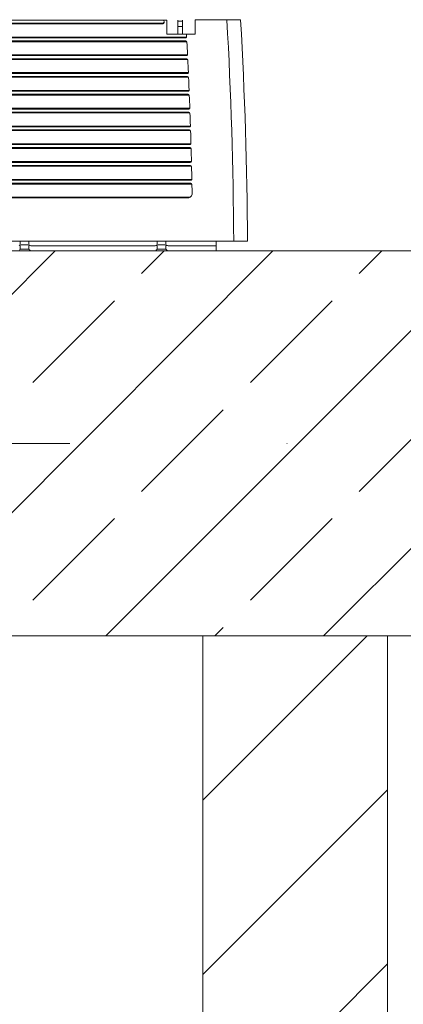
# Model space of a CAD drawing. Header units: millimetres. Extents: x -4612887 to -4536833, y -5457376 to -5415716.
# Tile 74 of 144: x -4578705 to -4578455, y -5442278 to -5441639. Entities that reach past the tile are written whole.
import ezdxf

# ---------------------------------------------------------------- set-up
doc = ezdxf.new("R2010")
doc.units = ezdxf.units.MM
doc.header["$MEASUREMENT"] = 0
doc.linetypes.add('Kropki i Kreski', pattern=[670.277762, 352.777767, -176.388884, 0, -141.111112])
for name, color, linetype, lineweight in [('is_KT-urzadzenia', 104, 'Continuous', 30), ('Osie', 8, 'Continuous', 18), ('Ściany wewnętrzne', 7, 'Continuous', 18)]:
    doc.layers.add(name, color=color, linetype=linetype, lineweight=lineweight)

msp = doc.modelspace()

# ---------------------------------------------------------------- hatches: boundary and pattern name
at = {"layer": 'Ściany wewnętrzne', "linetype": 'Continuous'}
h = msp.add_hatch(dxfattribs=at)
h.set_pattern_fill('BETON_ZBROJONY', color=8, style=0, pattern_type=2)
h.set_pattern_definition([(45, (-4559356.9, -5416807.61), (-70.71068, 70.71068), []), (45, (-4559392.25, -5416772.26), (-70.71068, 70.71068), [75, -25])])
h.paths.add_polyline_path([(-4581695.69, -5442039.1), (-4576375.69, -5442039.1), (-4576375.69, -5441939.1), (-4576375.69, -5441789.1), (-4581695.69, -5441789.1), (-4581695.69, -5441939.1)])
h = msp.add_hatch(dxfattribs=at)
h.set_pattern_fill('BLOCZKI_CERAMICZNE', color=8, style=0, pattern_type=2)
h.set_pattern_definition([(45, (-4559356.9, -5416807.61), (-56.56854, 56.56854), [])])
h.paths.add_polyline_path([(-4578585.69, -5443604.1), (-4578465.69, -5443604.1), (-4578465.69, -5442039.1), (-4578585.69, -5442039.1)])

# ---------------------------------------------------------------- linework, layer by layer
at = {"layer": 'is_KT-urzadzenia', "linetype": 'Continuous', "lineweight": 9}
for p, q in [((-4579502.06, -5441639.16), (-4578609.02, -5441639.16)), ((-4579499.39, -5441641.13), (-4578611.69, -5441641.13)), ((-4578736.85, -5441641.64), (-4578611.69, -5441641.64)), ((-4578610.8, -5441640.14), (-4578610.8, -5441640.65)), ((-4578609.02, -5441639.16), (-4578609.02, -5441648.29)), ((-4578601.89, -5441639.16), (-4578601.89, -5441648.29)), ((-4578598.78, -5441639.9), (-4578601.89, -5441639.9)), ((-4578598.78, -5441639.16), (-4578598.78, -5441648.29)), ((-4578590.76, -5441638.91), (-4578561.38, -5441638.91)), ((-4578590.76, -5441638.91), (-4578590.76, -5441648.29)), ((-4578590.76, -5441648.29), (-4578609.02, -5441648.29)), ((-4578598.78, -5441643.35), (-4578601.89, -5441643.35)), ((-4579514.33, -5441652.68), (-4578596.75, -5441652.68)), ((-4579514.14, -5441650.71), (-4578596.94, -5441650.71)), ((-4578736.85, -5441650.2), (-4578596.21, -5441650.2)), ((-4578736.85, -5441653.19), (-4578596.05, -5441653.19)), ((-4579514.9, -5441664.24), (-4578596.17, -5441664.24)), ((-4579514.73, -5441662.26), (-4578596.35, -5441662.26)), ((-4578736.85, -5441661.75), (-4578595.62, -5441661.75)), ((-4578736.85, -5441664.75), (-4578595.47, -5441664.75)), ((-4579515.28, -5441673.82), (-4578595.8, -5441673.82)), ((-4578736.85, -5441673.31), (-4578595.08, -5441673.31)), ((-4579515.43, -5441675.79), (-4578595.65, -5441675.79)), ((-4578736.85, -5441676.3), (-4578594.94, -5441676.3)), ((-4579515.77, -5441685.37), (-4578595.31, -5441685.37)), ((-4578736.85, -5441684.86), (-4578594.58, -5441684.86)), ((-4579515.92, -5441687.34), (-4578595.16, -5441687.34)), ((-4578736.85, -5441687.85), (-4578594.46, -5441687.85)), ((-4579516.35, -5441698.9), (-4578594.73, -5441698.9)), ((-4579516.22, -5441696.92), (-4578594.86, -5441696.92)), ((-4578736.85, -5441696.41), (-4578594.13, -5441696.41)), ((-4578736.85, -5441699.41), (-4578594.03, -5441699.41)), ((-4579516.74, -5441710.45), (-4578594.34, -5441710.45)), ((-4579516.62, -5441708.48), (-4578594.46, -5441708.48)), ((-4578736.85, -5441707.97), (-4578593.74, -5441707.97)), ((-4578736.85, -5441710.96), (-4578593.64, -5441710.96)), ((-4579517.07, -5441722), (-4578594.01, -5441722)), ((-4579516.98, -5441720.03), (-4578594.1, -5441720.03)), ((-4578736.85, -5441719.52), (-4578593.38, -5441719.52)), ((-4578736.85, -5441722.51), (-4578593.3, -5441722.51)), ((-4578736.85, -5441731.07), (-4578593.08, -5441731.07)), ((-4579517.36, -5441733.56), (-4578593.71, -5441733.56)), ((-4579517.28, -5441731.58), (-4578593.8, -5441731.58)), ((-4578736.85, -5441734.07), (-4578593.01, -5441734.07)), ((-4579517.54, -5441743.13), (-4578593.54, -5441743.13)), ((-4578736.85, -5441742.63), (-4578592.82, -5441742.63)), ((-4579517.61, -5441745.11), (-4578593.47, -5441745.11)), ((-4578736.85, -5441745.62), (-4578592.81, -5441745.62)), ((-4579515.75, -5441754.69), (-4578595.33, -5441754.69)), ((-4578736.85, -5441754.18), (-4578593.83, -5441754.18)), ((-4578556.7, -5441782.68), (-4578749.72, -5441782.68)), ((-4578704.39, -5441782.68), (-4578704.39, -5441787.91)), ((-4578698.69, -5441782.68), (-4578698.69, -5441787.91)), ((-4578615.31, -5441782.68), (-4578615.31, -5441787.91)), ((-4578609.61, -5441782.68), (-4578609.61, -5441787.91)), ((-4578577.11, -5441782.68), (-4578577.11, -5441789.1)), ((-4578704.91, -5441785.47), (-4578704.39, -5441785.18)), ((-4578704.75, -5441788.39), (-4578704.66, -5441788.27)), ((-4578703.98, -5441787.91), (-4578699.11, -5441787.91)), ((-4578703.7, -5441785.18), (-4578699.4, -5441785.18)), ((-4578698.69, -5441785.18), (-4578698.18, -5441785.47)), ((-4578698.34, -5441788.39), (-4578698.43, -5441788.27)), ((-4578697.38, -5441785.67), (-4578616.62, -5441785.67)), ((-4578615.83, -5441785.47), (-4578615.31, -5441785.18)), ((-4578615.67, -5441788.39), (-4578615.58, -5441788.27)), ((-4578614.9, -5441787.91), (-4578610.03, -5441787.91)), ((-4578614.62, -5441785.18), (-4578610.31, -5441785.18)), ((-4578609.61, -5441785.18), (-4578609.1, -5441785.47)), ((-4578609.26, -5441788.39), (-4578609.35, -5441788.27)), ((-4578608.3, -5441785.67), (-4578577.11, -5441785.67)), ((-4578696.97, -5441789.1), (-4578617.04, -5441789.1)), ((-4578607.89, -5441789.1), (-4578577.11, -5441789.1))]:
    msp.add_line(p, q, dxfattribs=at)
at = {"layer": 'is_KT-urzadzenia', "linetype": 'Continuous', "lineweight": 9, "extrusion": (0, 0, -1)}
for centre, major_axis, ratio, start_param, end_param in [((-4578611.69, -5441640.14), (0, 0.987), 0.902143, 0, 3.141593), ((-4578611.69, -5441640.65), (0, 0.987), 0.902143, 1.570796, 3.141593), ((-4580872.73, -5441799), (0, 2557.46), 0.902143, 1.508157, 1.564415), ((-4578561.38, -5441639.21), (0, 0.296), 0.902143, 0.000039, 1.508546), ((-4580872.73, -5441799), (0, 2567.34), 0.902143, 1.508507, 1.564439), ((-4580872.72, -5441799.12), (0, 2527.85), 0.90214, 1.511096, 1.511723), ((-4578596.94, -5441649.92), (0, 0.79), 0.902143, 1.511761, 3.141586), ((-4578596.75, -5441653.47), (0, 0.79), 0.902143, 0.000045, 1.513222), ((-4580872.73, -5441799), (0, 2527.84), 0.902143, 1.513176, 1.516346), ((-4578596.35, -5441661.47), (0, 0.79), 0.902143, 1.516337, 3.141583), ((-4578596.17, -5441665.03), (0, 0.79), 0.902143, -0.000014, 1.517742), ((-4580872.73, -5441799), (0, 2527.84), 0.902143, 1.517755, 1.520924), ((-4578595.8, -5441673.03), (0, 0.79), 0.902143, 1.520922, 3.14159), ((-4578595.65, -5441676.58), (0, 0.79), 0.902143, -0.000028, 1.522305), ((-4580872.73, -5441799), (0, 2527.84), 0.902143, 1.522335, 1.525504), ((-4578595.31, -5441684.58), (0, 0.79), 0.902143, 1.525516, 3.141608), ((-4578595.16, -5441688.13), (0, 0.79), 0.902143, -0.000045, 1.526864), ((-4580872.73, -5441798.98), (0, 2527.84), 0.902143, 1.526918, 1.530085), ((-4578594.86, -5441696.13), (0, 0.79), 0.902143, 1.530052, 3.141567), ((-4578594.73, -5441699.69), (0, 0.79), 0.902143, -0.000011, 1.531474), ((-4580872.73, -5441798.99), (0, 2527.84), 0.902143, 1.531489, 1.534657), ((-4578594.46, -5441707.69), (0, 0.79), 0.902143, 1.534603, 3.141543), ((-4578594.34, -5441711.24), (0, 0.79), 0.902143, 0.000013, 1.536073), ((-4580872.73, -5441799), (0, 2527.84), 0.902143, 1.536063, 1.539229), ((-4578594.1, -5441719.24), (0, 0.79), 0.902143, 1.539227, 3.141593), ((-4578594.01, -5441722.79), (0, 0.79), 0.902143, 0.00002, 1.540654), ((-4580872.73, -5441798.99), (0, 2527.84), 0.902143, 1.540637, 1.543804), ((-4578593.8, -5441730.79), (0, 0.79), 0.902143, 1.543798, 3.14159), ((-4578593.71, -5441734.35), (0, 0.79), 0.902143, 0.000023, 1.545231), ((-4580872.73, -5441799.02), (0, 2527.84), 0.902143, 1.545201, 1.548367), ((-4578593.54, -5441742.34), (0, 0.79), 0.902143, 1.548372, 3.141591), ((-4578593.47, -5441745.9), (0, 0.79), 0.902143, 0.000015, 1.549796), ((-4580872.73, -5441799.02), (0, 2527.84), 0.902143, 1.549776, 1.552065), ((-4578595.33, -5441751.72), (0, 2.96), 0.902143, 1.552076, 3.141598), ((-4578703.98, -5441788.9), (0, 0.988), 0.902143, -0.876023, 0.000035), ((-4578699.11, -5441788.9), (0, 0.987), 0.902143, 0.000015, 0.876073), ((-4578696.97, -5441787.12), (0, 1.97), 0.902143, 3.141603, 4.017661), ((-4578697.38, -5441783.7), (0, 1.97), 0.902143, 3.141593, 3.602882), ((-4578617.04, -5441787.12), (0, 1.97), 0.902143, 2.26555, 3.141608), ((-4578616.62, -5441783.7), (0, 1.98), 0.902143, 2.680328, 3.141618), ((-4578614.9, -5441788.9), (0, 0.988), 0.902143, -0.876023, 0.000035), ((-4578610.03, -5441788.9), (0, 0.987), 0.902143, 0.000015, 0.876073), ((-4578607.89, -5441787.12), (0, 1.97), 0.902143, 3.141603, 4.017661), ((-4578608.3, -5441783.7), (0, 1.97), 0.902143, 3.141593, 3.602882)]:
    msp.add_ellipse(centre, major_axis=major_axis, ratio=ratio, start_param=start_param, end_param=end_param, dxfattribs=at)
at = {"layer": 'Osie', "color": 8, "linetype": 'Kropki i Kreski'}
msp.add_line((-4551857.05, -5441914.1), (-4607179.45, -5441914.1), dxfattribs=at)
at = {"layer": 'Ściany wewnętrzne', "color": 8, "linetype": 'Continuous', "flags": 128}
for points in [[(-4576375.69, -5441789.1), (-4581695.69, -5441789.1)], [(-4581695.69, -5442039.1), (-4576375.69, -5442039.1)], [(-4578465.69, -5442039.1), (-4578585.69, -5442039.1)], [(-4578585.69, -5442039.1), (-4578585.69, -5443604.1)], [(-4578465.69, -5443604.1), (-4578465.69, -5442039.1)]]:
    msp.add_lwpolyline(points, dxfattribs=at)

doc.saveas('drawing.dxf')
